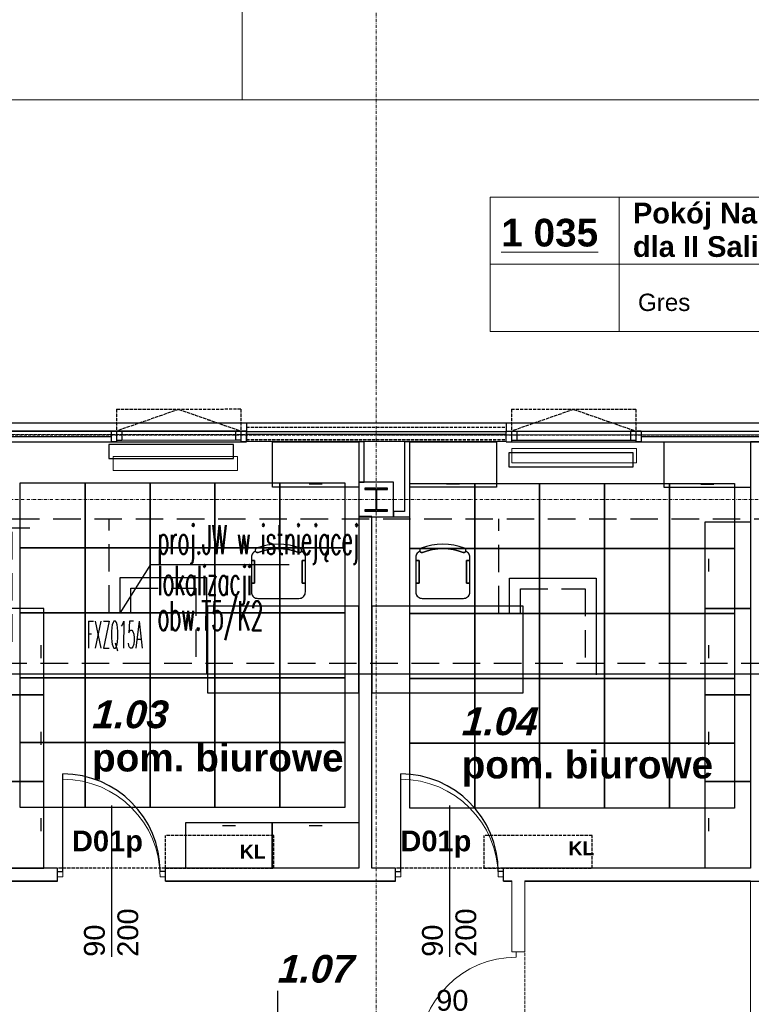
# Model space of a CAD drawing. Header units: millimetres. Extents: x -8642 to 28269, y -6609 to 3701.
# Tile 82 of 256: x 2158 to 2834, y -4530 to -3620. Entities that reach past the tile are written whole.
import ezdxf
from ezdxf.enums import TextEntityAlignment as Align

# ---------------------------------------------------------------- set-up
doc = ezdxf.new("R2010")
doc.units = ezdxf.units.MM
doc.header["$LTSCALE"] = 1000
doc.header["$MEASUREMENT"] = 0
for name, pattern in [('ArchiTECH.PC 1. Line Type', [0.004, 0.003, -0.001]), ('ArchiTECH.PC Solid Line Type', [0]), ('DASHED', [19.05, 12.7, -6.35]), ('rzut 1 pietra$0$ArchiTECH.PC 1. Line Type', [0.004, 0.003, -0.001]), ('rzut 1 pietra$0$ArchiTECH.PC 5. Line Type', [0.0053, 0.003, -0.001, 0.0003, -0.001]), ('rzut 1 pietra$0$ArchiTECH.PC Solid Line Type', [0]), ('SUFIT_1 PIETRO$0$ArchiTECH.PC 1. Line Type', [0.004, 0.003, -0.001]), ('SUFIT_1 PIETRO$0$ArchiTECH.PC Solid Line Type', [0])]:
    doc.linetypes.add(name, pattern=pattern)
doc.layers.get('0').update_dxf_attribs({"lineweight": 25})
for name, color, linetype, lineweight in [('_Etap_5_klimatyzator_w starej_lokalizacji', 3, 'Continuous', 30), ('_Etap_5_opis', 7, 'Continuous', 30), ('_Etapy_opis', 7, 'Continuous', 18), ('IS_ARCH', 254, 'Continuous', 18), ('IS_FREON_GAZ', 254, 'DASHED', 30), ('IS_HC_FREON_CIECZ', 254, 'Continuous', 30)]:
    doc.layers.add(name, color=color, linetype=linetype, lineweight=lineweight)
for name, color, linetype in [('IS_WK_KAN_SKROPLINY', 254, 'DASHED'), ('Kalka1', 254, 'Continuous'), ('Kalka14', 254, 'Continuous'), ('Kalka166', 254, 'Continuous'), ('Kalka4', 254, 'Continuous'), ('Kalka5', 254, 'Continuous'), ('Kalka6', 254, 'Continuous'), ('Kalka79', 254, 'Continuous'), ('Kalka97', 254, 'Continuous'), ('Stolarka', 254, 'Continuous'), ('SUFIT_1 PIETRO$0$INWENTARYZACJA', 254, 'Continuous'), ('SUFIT_1 PIETRO$0$Kalka 1', 254, 'Continuous')]:
    doc.layers.add(name, color=color, linetype=linetype)
doc.styles.add('ArchiTECHStyle1', font='arial.ttf', dxfattribs={"height": 0.0032})
doc.styles.add('ArchiTECHStyle3', font='arialbd.ttf', dxfattribs={"height": 0.192})
doc.styles.add('ArchiTECHStyle4', font='arialbi.ttf', dxfattribs={"oblique": 5, "height": 0.00256})
doc.styles.add('romans1', font='simplex.shx', dxfattribs={"width": 0.8})
doc.styles.add('rzut 1 pietra$0$ArchiTECHStyle1', font='arial.ttf', dxfattribs={"height": 0.16})
doc.styles.add('rzut 1 pietra$0$ArchiTECHStyle3', font='arialbd.ttf', dxfattribs={"height": 0.192})

# ---------------------------------------------------------------- blocks, each defined once
blk = doc.blocks.new('jw_FXZQ15A')
blk.add_lwpolyline([(0, 0), (60, 0), (60, 60), (0, 60)], close=True)
at = {"color": 7, "style": 'romans1', "width": 0.35}
blk.add_text('FXZQ15A', height=25, rotation=359.91893, dxfattribs=at).set_placement((1.49, 27.37))

msp = doc.modelspace()

# ---------------------------------------------------------------- linework, layer by layer
at = {"layer": '_Etap_5_opis'}
for p, q in [((2250.62, -4168.42), (2279.06, -4123.61)), ((2279.06, -4123.61), (2406.94, -4123.61))]:
    msp.add_line(p, q, dxfattribs=at)
at = {"layer": '_Etapy_opis', "color": 4}
msp.add_lwpolyline([(-776.25, 604.49), (-776.25, -3694.17), (2363.6, -3694.17), (2363.6, -1431.17), (1440, -1431.17), (1440, 604.49), (-776.25, 604.49)], dxfattribs=at)
at = {"layer": '_Etapy_opis', "color": 3}
msp.add_lwpolyline([(3387.76, -3694.17), (-3457.77, -3694.17), (-3457.77, -5859.46), (4191.22, -5859.46), (4191.22, -3961.27), (3489.57, -3961.21), (3387.76, -3694.17)], dxfattribs=at)
at = {"layer": 'IS_ARCH', "linetype": 'rzut 1 pietra$0$ArchiTECH.PC 5. Line Type'}
for p, q in [((2487.47, -3083.97), (2487.16, -6166.26)), ((-3575.49, -4062.89), (2865.34, -4063.51)), ((-3575.49, -4062.89), (8802.36, -4064.08))]:
    msp.add_line(p, q, dxfattribs=at)
at = {"layer": 'IS_ARCH', "linetype": 'rzut 1 pietra$0$ArchiTECH.PC Solid Line Type'}
for p, q in [((2592.72, -3784.09), (2951.52, -3784.09)), ((2592.72, -3784.09), (2592.72, -3908.02)), ((2711.95, -3784.09), (2711.95, -3908.02)), ((2592.72, -3846.06), (2951.52, -3846.06)), ((2592.72, -3908.02), (2951.52, -3908.02)), ((1887.38, -3992.55), (2367.38, -3992.6)), ((2367.38, -3992.6), (2367.37, -4010.1)), ((2367.38, -3992.6), (2607.38, -3992.62)), ((2607.37, -3992.62), (3087.37, -3992.67)), ((2607.38, -3992.67), (2607.37, -4010.16)), ((1887.38, -4000.05), (2367.38, -4000.1)), ((2247.38, -4000.09), (2242.38, -4000.09)), ((2242.38, -4000.09), (2242.38, -4010.09)), ((2247.38, -4000.09), (2247.38, -4010.09)), ((2252.38, -4000.28), (2247.38, -4000.29)), ((2247.38, -4000.29), (2247.41, -4008.82)), ((2252.38, -4000.28), (2252.41, -4008.81)), ((2362.38, -4000.1), (2357.38, -4000.11)), ((2357.38, -4000.11), (2357.4, -4008.64)), ((2362.38, -4000.1), (2362.4, -4008.63)), ((2367.38, -4000.1), (2362.38, -4000.1)), ((2362.38, -4000.1), (2362.38, -4010.1)), ((2367.38, -4000.1), (2367.38, -4010.1)), ((2367.38, -4000.1), (2367.38, -4010.1)), ((2367.38, -4000.6), (2607.38, -4000.62)), ((2367.38, -4003.1), (2607.38, -4003.12)), ((2607.35, -4000.13), (2607.34, -4010.13)), ((2607.38, -4000.12), (3087.38, -4000.17)), ((2612.35, -4000.13), (2612.34, -4010.13)), ((2617.35, -4000.14), (2617.32, -4008.67)), ((2727.38, -4000.13), (2722.38, -4000.14)), ((2722.38, -4000.14), (2722.4, -4008.67)), ((2722.38, -4000.14), (2722.4, -4008.67)), ((2727.38, -4000.13), (2727.4, -4008.66)), ((2732.38, -4000.13), (2727.38, -4000.13)), ((2727.38, -4000.13), (2727.38, -4010.13)), ((2727.38, -4000.13), (2727.38, -4010.13)), ((2732.38, -4000.13), (2732.38, -4010.13)), ((2732.38, -4000.13), (2732.38, -4010.13)), ((1887.38, -4010.05), (2367.38, -4010.1)), ((2129.89, -4005.13), (2242.38, -4005.19)), ((2247.38, -4010.09), (2242.38, -4010.09)), ((2362.41, -4008.63), (2247.41, -4008.82)), ((2252.41, -4008.81), (2247.41, -4008.82)), ((2362.4, -4008.63), (2357.4, -4008.64)), ((2607.34, -4009.78), (2362.38, -4010.1)), ((2476.43, -4009.96), (2471.43, -4009.96)), ((2471.43, -4009.96), (2471.43, -4047.48)), ((2476.43, -4047.48), (2476.43, -4009.96)), ((2518.5, -4009.9), (2513.5, -4009.9)), ((2513.5, -4009.9), (2513.5, -4074.48)), ((2518.5, -4079.48), (2518.5, -4009.9)), ((2607.38, -4010.12), (3087.38, -4010.17)), ((2727.41, -4008.66), (2612.41, -4008.85)), ((2727.4, -4008.66), (2722.4, -4008.67)), ((2732.38, -4010.13), (2727.38, -4010.13)), ((2732.38, -4005.13), (2849.88, -4005.15)), ((2849.76, -4010.14), (2833.46, -4010.14)), ((2833.46, -4010.14), (2833.46, -4404.04)), ((2612.91, -4016.41), (2612.91, -4029.41)), ((2727.91, -4016.41), (2612.91, -4016.41)), ((2612.91, -4016.41), (2612.91, -4029.41)), ((2727.91, -4016.41), (2612.91, -4016.41)), ((2727.91, -4029.41), (2727.91, -4016.41)), ((2727.91, -4029.41), (2727.91, -4016.41)), ((2244.36, -4023.67), (2244.36, -4036.67)), ((2359.36, -4023.67), (2244.36, -4023.67)), ((2244.36, -4023.67), (2244.36, -4036.67)), ((2359.36, -4023.67), (2244.36, -4023.67)), ((2359.36, -4036.67), (2359.36, -4023.67)), ((2359.36, -4036.67), (2359.36, -4023.67)), ((2612.91, -4029.41), (2727.91, -4029.41)), ((2612.91, -4029.41), (2727.91, -4029.41)), ((2244.36, -4036.67), (2359.36, -4036.67)), ((2244.36, -4036.67), (2359.36, -4036.67)), ((2471.43, -4047.48), (2476.43, -4047.48)), ((2503.43, -4047.48), (2471.43, -4047.48)), ((2471.43, -4047.48), (2471.43, -4079.48)), ((2503.43, -4079.48), (2503.43, -4047.48)), ((2503.43, -4047.48), (2503.43, -4047.48)), ((2476.93, -4052.98), (2497.93, -4052.98)), ((2476.93, -4053.98), (2476.93, -4052.98)), ((2476.93, -4052.98), (2476.93, -4052.98)), ((2476.93, -4052.98), (2497.93, -4052.98)), ((2476.93, -4053.98), (2476.93, -4052.98)), ((2486.93, -4053.98), (2476.93, -4053.98)), ((2486.93, -4053.98), (2476.93, -4053.98)), ((2486.93, -4072.98), (2486.93, -4053.98)), ((2486.93, -4072.98), (2486.93, -4053.98)), ((2497.93, -4053.98), (2487.93, -4053.98)), ((2487.93, -4053.98), (2487.93, -4072.98)), ((2497.93, -4053.98), (2487.93, -4053.98)), ((2487.93, -4053.98), (2487.93, -4072.98)), ((2497.93, -4052.98), (2497.93, -4053.98)), ((2497.93, -4052.98), (2497.93, -4053.98)), ((2476.93, -4073.98), (2476.93, -4072.98)), ((2476.93, -4072.98), (2486.93, -4072.98)), ((2476.93, -4073.98), (2476.93, -4072.98)), ((2476.93, -4072.98), (2486.93, -4072.98)), ((2497.93, -4073.98), (2476.93, -4073.98)), ((2497.93, -4073.98), (2476.93, -4073.98)), ((2487.93, -4072.98), (2497.93, -4072.98)), ((2487.93, -4072.98), (2497.93, -4072.98)), ((2497.93, -4072.98), (2497.93, -4073.98)), ((2497.93, -4072.98), (2497.93, -4073.98)), ((2503.43, -4074.48), (2503.43, -4079.48)), ((2513.5, -4074.48), (2503.43, -4074.48)), ((2483.35, -4079.11), (2471.35, -4079.11)), ((2471.35, -4079.11), (2471.35, -4404.04)), ((2471.43, -4079.48), (2503.43, -4079.48)), ((2483.35, -4404.04), (2483.35, -4079.11)), ((2503.43, -4079.48), (2518.5, -4079.48)), ((2197.73, -4412.04), (2197.73, -4322.04)), ((2510.15, -4412.04), (2510.15, -4322.04)), ((2192.73, -4404.04), (2133.04, -4404.04)), ((2192.73, -4412.04), (2192.73, -4404.04)), ((2471.35, -4404.04), (2292.73, -4404.04)), ((2292.73, -4412.04), (2292.73, -4404.04)), ((2505.15, -4404.04), (2483.35, -4404.04)), ((2505.15, -4412.04), (2505.15, -4404.04)), ((2833.46, -4404.04), (2605.15, -4404.04)), ((2605.15, -4412.04), (2605.15, -4404.04)), ((2192.73, -4416.04), (2192.73, -4412.04)), ((2192.73, -4412.04), (2197.73, -4412.04)), ((2292.73, -4412.04), (2287.73, -4412.04)), ((2292.73, -4416.04), (2292.73, -4412.04)), ((2505.15, -4416.04), (2505.15, -4412.04)), ((2505.15, -4412.04), (2510.15, -4412.04)), ((2605.15, -4412.04), (2600.15, -4412.04)), ((2605.15, -4416.04), (2605.15, -4412.04)), ((2054, -4416.04), (2192.73, -4416.04)), ((2292.73, -4416.04), (2505.15, -4416.04)), ((2605.15, -4416.04), (2612.83, -4416.04)), ((2612.83, -4416.04), (2612.83, -4481.51)), ((2624.83, -4481.51), (2624.83, -4416.04)), ((2624.83, -4416.04), (2833.46, -4416.04)), ((2833.46, -4416.04), (2833.46, -4596.06)), ((2612.83, -4481.51), (2616.83, -4481.51)), ((2616.83, -4481.51), (2624.83, -4481.51)), ((2616.83, -4481.51), (2616.83, -4486.51))]:
    msp.add_line(p, q, dxfattribs=at)
at = {"layer": 'IS_ARCH', "linetype": 'rzut 1 pietra$0$ArchiTECH.PC 1. Line Type'}
for p, q in [((2362.36, -3980), (2247.36, -3980.09)), ((2247.36, -3980.09), (2247.38, -4000.09)), ((2304.86, -3980.04), (2247.38, -4000.09)), ((2304.86, -3980.04), (2362.38, -4000.1)), ((2362.36, -3980), (2362.38, -4000.1)), ((2612.36, -3980.03), (2612.35, -4000.13)), ((2669.86, -3980.07), (2612.35, -4000.13)), ((2727.36, -3980.03), (2612.36, -3980.12)), ((2669.86, -3980.07), (2727.38, -4000.13)), ((2669.86, -3980.07), (2727.38, -4000.13)), ((2727.36, -3980.03), (2727.38, -4000.13)), ((2727.36, -3980.03), (2727.38, -4000.13)), ((-2053.16, -4003.06), (5561.51, -4003.81)), ((2367.38, -3996.6), (2607.38, -3996.62)), ((2367.38, -4008.1), (2607.38, -4008.12)), ((2292.73, -4404.04), (2192.73, -4404.04)), ((2605.15, -4404.04), (2505.15, -4404.04)), ((2624.83, -4581.51), (2624.83, -4481.51))]:
    msp.add_line(p, q, dxfattribs=at)
at = {"layer": 'IS_ARCH', "linetype": 'rzut 1 pietra$0$ArchiTECH.PC Solid Line Type'}
for centre, start, end in [((2197.73, -4412.04), 0, 90), ((2510.15, -4412.04), 0, 90), ((2616.83, -4576.51), 90, 180)]:
    msp.add_arc(centre, 90, start, end, dxfattribs=at)
at = {"layer": 'IS_FREON_GAZ', "ltscale": 0.002}
for points in [[(3499.77, -4091.35), (3421.77, -4117.53), (3421.77, -4214.94), (2121.04, -4214.94)], [(2260.62, -4168.23), (2260.62, -4145.5), (2320.62, -4145.5), (2320.62, -4214.94)], [(2620.69, -4168.73), (2620.69, -4146), (2680.69, -4146), (2680.69, -4214.94)]]:
    msp.add_lwpolyline(points, dxfattribs=at)
at = {"layer": 'IS_HC_FREON_CIECZ', "ltscale": 0.002}
for points in [[(3503.26, -4101.73), (3436.77, -4124.04), (3436.77, -4224.94), (2121.04, -4224.94)], [(2250.62, -4168.42), (2250.62, -4135.5), (2330.62, -4135.5), (2330.62, -4224.94)], [(2610.69, -4168.73), (2610.69, -4136), (2690.69, -4136), (2690.69, -4225.44)]]:
    msp.add_lwpolyline(points, dxfattribs=at)
at = {"layer": 'IS_WK_KAN_SKROPLINY', "lineweight": 30, "ltscale": 0.002}
for points in [[(2121.04, -4194.94), (2150.84, -4194.94), (2150.84, -4081.43), (3159.1, -4081.43)], [(2240.62, -4168.15), (2240.62, -4081.43)], [(2600.69, -4168.73), (2600.69, -4081.43)]]:
    msp.add_lwpolyline(points, dxfattribs=at)
at = {"layer": 'Kalka1', "color": 252, "linetype": 'ArchiTECH.PC 1. Line Type', "true_color": 0x858585}
for p, q in [((2362.36, -3980.08), (2247.36, -3980.17)), ((2247.36, -3980.17), (2247.38, -4000.17)), ((2304.86, -3980.12), (2247.38, -4000.17)), ((2304.86, -3980.12), (2362.38, -4000.18)), ((2362.36, -3980.08), (2362.38, -4000.18)), ((2612.36, -3980.11), (2612.35, -4000.22)), ((2669.86, -3980.16), (2612.35, -4000.22)), ((2727.36, -3980.11), (2612.36, -3980.2)), ((2669.86, -3980.16), (2727.38, -4000.22)), ((2669.86, -3980.16), (2727.38, -4000.22)), ((2727.36, -3980.11), (2727.38, -4000.22)), ((629.62, -4003.41), (3070.46, -4003.65)), ((2367.38, -3996.68), (2607.38, -3996.7)), ((2367.38, -4008.18), (2607.38, -4008.2))]:
    msp.add_line(p, q, dxfattribs=at)
at = {"layer": 'Kalka1', "color": 252, "linetype": 'ArchiTECH.PC Solid Line Type', "true_color": 0x858585}
for p, q in [((1887.38, -3992.63), (2367.38, -3992.68)), ((2367.38, -3992.68), (2367.37, -4010.18)), ((2367.38, -3992.68), (2607.38, -3992.7)), ((2607.37, -3992.7), (3070.46, -3992.75)), ((2607.38, -3992.75), (2607.37, -4010.25)), ((1887.38, -4000.14), (2367.38, -4000.19)), ((2242.38, -4000.17), (2242.38, -4010.18)), ((2247.38, -4000.17), (2242.38, -4000.17)), ((2247.38, -4000.17), (2247.38, -4010.17)), ((2252.38, -4000.36), (2247.38, -4000.37)), ((2247.38, -4000.37), (2247.41, -4008.91)), ((2252.38, -4000.36), (2252.41, -4008.9)), ((2362.38, -4000.18), (2357.38, -4000.19)), ((2357.38, -4000.19), (2357.4, -4008.73)), ((2362.38, -4000.18), (2362.38, -4010.18)), ((2367.38, -4000.18), (2362.38, -4000.18)), ((2362.38, -4000.18), (2362.4, -4008.72)), ((2367.38, -4000.18), (2367.38, -4010.18)), ((2367.38, -4000.19), (2367.38, -4010.19)), ((2367.38, -4000.68), (2607.38, -4000.7)), ((2367.38, -4003.18), (2607.38, -4003.2)), ((2607.35, -4000.21), (2607.34, -4010.21)), ((2607.38, -4000.2), (3070.46, -4000.25)), ((2612.35, -4000.22), (2612.34, -4010.22)), ((2617.35, -4000.22), (2617.32, -4008.76)), ((2722.38, -4000.22), (2722.4, -4008.76)), ((2722.38, -4000.22), (2722.4, -4008.76)), ((2727.38, -4000.22), (2722.38, -4000.22)), ((2732.38, -4000.21), (2727.38, -4000.22)), ((2727.38, -4000.22), (2727.38, -4010.22)), ((2727.38, -4000.22), (2727.38, -4010.22)), ((2727.38, -4000.22), (2727.4, -4008.75)), ((2732.38, -4000.21), (2732.38, -4010.21)), ((2732.38, -4000.21), (2732.38, -4010.21)), ((1887.38, -4010.14), (2367.38, -4010.19)), ((2129.89, -4005.22), (2242.38, -4005.28)), ((2247.38, -4010.17), (2242.38, -4010.18)), ((2362.41, -4008.72), (2247.41, -4008.91)), ((2252.41, -4008.9), (2247.41, -4008.91)), ((2362.4, -4008.72), (2357.4, -4008.73)), ((2607.34, -4009.86), (2362.38, -4010.18)), ((2391.43, -4010.04), (2471.43, -4010.04)), ((2391.43, -4052.04), (2391.43, -4010.04)), ((2471.43, -4010.04), (2471.43, -4052.04)), ((2518.5, -4009.98), (2598.5, -4009.98)), ((2518.5, -4051.98), (2518.5, -4009.98)), ((2598.5, -4009.98), (2598.5, -4051.98)), ((2607.38, -4010.2), (3070.46, -4010.25)), ((2727.41, -4008.75), (2612.41, -4008.94)), ((2727.4, -4008.75), (2722.4, -4008.76)), ((2732.38, -4010.21), (2727.38, -4010.22)), ((2732.38, -4005.22), (2849.88, -4005.23)), ((2753.46, -4010.23), (2833.46, -4010.23)), ((2753.46, -4052.23), (2753.46, -4010.23)), ((2833.46, -4010.23), (2833.46, -4052.23)), ((2425.43, -4049.04), (2437.43, -4049.04)), ((2552.5, -4048.98), (2564.5, -4048.98)), ((2787.46, -4049.23), (2799.46, -4049.23)), ((2471.43, -4052.04), (2391.43, -4052.04)), ((2598.5, -4051.98), (2518.5, -4051.98)), ((2833.46, -4052.23), (2753.46, -4052.23)), ((2791.46, -4164.12), (2791.46, -4084.12)), ((2791.46, -4084.12), (2833.46, -4084.12)), ((2833.46, -4084.12), (2833.46, -4164.12)), ((2373.34, -4113.06), (2372.77, -4113.91)), ((2374.05, -4112.32), (2373.34, -4113.06)), ((2374.88, -4111.72), (2374.05, -4112.32)), ((2375.8, -4111.26), (2374.88, -4111.72)), ((2375.61, -4110.1), (2375.59, -4110.45)), ((2375.59, -4110.45), (2375.62, -4110.8)), ((2375.7, -4109.76), (2375.61, -4110.1)), ((2375.62, -4110.8), (2375.72, -4111.13)), ((2375.84, -4109.45), (2375.7, -4109.76)), ((2375.72, -4111.13), (2375.87, -4111.45)), ((2375.87, -4111.45), (2375.8, -4111.26)), ((2376.04, -4109.16), (2375.84, -4109.45)), ((2375.87, -4111.45), (2376.08, -4111.73)), ((2376.08, -4111.73), (2375.87, -4111.45)), ((2376.28, -4108.91), (2376.04, -4109.16)), ((2376.08, -4111.73), (2376.33, -4111.97)), ((2376.33, -4111.97), (2376.08, -4111.73)), ((2376.56, -4108.7), (2376.28, -4108.91)), ((2376.33, -4111.97), (2376.61, -4112.17)), ((2376.61, -4112.17), (2376.33, -4111.97)), ((2376.88, -4108.55), (2376.56, -4108.7)), ((2376.61, -4112.17), (2376.93, -4112.31)), ((2376.93, -4112.31), (2376.61, -4112.17)), ((2381.76, -4106.94), (2376.88, -4108.55)), ((2376.93, -4112.31), (2377.27, -4112.39)), ((2377.27, -4112.39), (2376.93, -4112.31)), ((2377.27, -4112.39), (2377.62, -4112.42)), ((2377.62, -4112.42), (2377.27, -4112.39)), ((2377.62, -4112.42), (2377.97, -4112.38)), ((2377.97, -4112.38), (2377.62, -4112.42)), ((2377.97, -4112.38), (2378.3, -4112.29)), ((2378.3, -4112.29), (2377.97, -4112.38)), ((2378.3, -4112.29), (2382.84, -4110.79)), ((2382.84, -4110.79), (2378.3, -4112.29)), ((2378.3, -4112.29), (2378.3, -4112.29)), ((2386.77, -4105.78), (2381.76, -4106.94)), ((2382.84, -4110.79), (2387.49, -4109.71)), ((2387.49, -4109.71), (2382.84, -4110.79)), ((2391.86, -4105.08), (2386.77, -4105.78)), ((2387.49, -4109.71), (2392.22, -4109.06)), ((2392.22, -4109.06), (2387.49, -4109.71)), ((2397, -4104.85), (2391.86, -4105.08)), ((2392.22, -4109.06), (2397, -4108.85)), ((2397, -4108.85), (2392.22, -4109.06)), ((2402.13, -4105.08), (2397, -4104.85)), ((2397, -4108.85), (2401.77, -4109.06)), ((2401.77, -4109.06), (2397, -4108.85)), ((2401.77, -4109.06), (2406.5, -4109.71)), ((2406.5, -4109.71), (2401.77, -4109.06)), ((2407.22, -4105.78), (2402.13, -4105.08)), ((2406.5, -4109.71), (2411.15, -4110.79)), ((2411.15, -4110.79), (2406.5, -4109.71)), ((2412.23, -4106.94), (2407.22, -4105.78)), ((2411.15, -4110.79), (2415.69, -4112.29)), ((2415.69, -4112.29), (2411.15, -4110.79)), ((2417.11, -4108.55), (2412.23, -4106.94)), ((2415.69, -4112.29), (2416.02, -4112.38)), ((2416.02, -4112.38), (2415.69, -4112.29)), ((2416.02, -4112.38), (2416.37, -4112.42)), ((2416.37, -4112.42), (2416.02, -4112.38)), ((2416.37, -4112.42), (2416.72, -4112.39)), ((2416.72, -4112.39), (2416.37, -4112.42)), ((2416.72, -4112.39), (2417.06, -4112.31)), ((2417.06, -4112.31), (2416.72, -4112.39)), ((2417.06, -4112.31), (2417.38, -4112.17)), ((2417.38, -4112.17), (2417.06, -4112.31)), ((2417.43, -4108.7), (2417.11, -4108.55)), ((2417.38, -4112.17), (2417.66, -4111.97)), ((2417.66, -4111.97), (2417.38, -4112.17)), ((2417.71, -4108.91), (2417.43, -4108.7)), ((2417.66, -4111.97), (2417.91, -4111.73)), ((2417.91, -4111.73), (2417.66, -4111.97)), ((2417.95, -4109.16), (2417.71, -4108.91)), ((2417.91, -4111.73), (2418.12, -4111.45)), ((2418.12, -4111.45), (2417.91, -4111.73)), ((2418.15, -4109.45), (2417.95, -4109.16)), ((2418.12, -4111.45), (2418.27, -4111.13)), ((2418.19, -4111.26), (2418.12, -4111.45)), ((2418.29, -4109.76), (2418.15, -4109.45)), ((2419.11, -4111.72), (2418.19, -4111.26)), ((2418.27, -4111.13), (2418.37, -4110.8)), ((2418.38, -4110.1), (2418.29, -4109.76)), ((2418.37, -4110.8), (2418.4, -4110.45)), ((2418.4, -4110.45), (2418.38, -4110.1)), ((2419.94, -4112.32), (2419.11, -4111.72)), ((2420.65, -4113.06), (2419.94, -4112.32)), ((2421.22, -4113.91), (2420.65, -4113.06)), ((2525.34, -4113.06), (2524.77, -4113.91)), ((2526.05, -4112.32), (2525.34, -4113.06)), ((2526.88, -4111.72), (2526.05, -4112.32)), ((2527.8, -4111.26), (2526.88, -4111.72)), ((2527.61, -4110.1), (2527.59, -4110.45)), ((2527.59, -4110.45), (2527.62, -4110.8)), ((2527.7, -4109.76), (2527.61, -4110.1)), ((2527.62, -4110.8), (2527.72, -4111.13)), ((2527.84, -4109.45), (2527.7, -4109.76)), ((2527.72, -4111.13), (2527.87, -4111.45)), ((2527.87, -4111.45), (2527.8, -4111.26)), ((2528.04, -4109.16), (2527.84, -4109.45)), ((2527.87, -4111.45), (2528.08, -4111.73)), ((2528.08, -4111.73), (2527.87, -4111.45)), ((2528.28, -4108.91), (2528.04, -4109.16)), ((2528.08, -4111.73), (2528.33, -4111.97)), ((2528.33, -4111.97), (2528.08, -4111.73)), ((2528.56, -4108.7), (2528.28, -4108.91)), ((2528.33, -4111.97), (2528.61, -4112.17)), ((2528.61, -4112.17), (2528.33, -4111.97)), ((2528.88, -4108.55), (2528.56, -4108.7)), ((2528.61, -4112.17), (2528.93, -4112.31)), ((2528.93, -4112.31), (2528.61, -4112.17)), ((2533.76, -4106.94), (2528.88, -4108.55)), ((2528.93, -4112.31), (2529.27, -4112.39)), ((2529.27, -4112.39), (2528.93, -4112.31)), ((2529.27, -4112.39), (2529.62, -4112.42)), ((2529.62, -4112.42), (2529.27, -4112.39)), ((2529.62, -4112.42), (2529.97, -4112.38)), ((2529.97, -4112.38), (2529.62, -4112.42)), ((2529.97, -4112.38), (2530.3, -4112.29)), ((2530.3, -4112.29), (2529.97, -4112.38)), ((2530.3, -4112.29), (2534.84, -4110.79)), ((2534.84, -4110.79), (2530.3, -4112.29)), ((2530.3, -4112.29), (2530.3, -4112.29)), ((2538.77, -4105.78), (2533.76, -4106.94)), ((2534.84, -4110.79), (2539.49, -4109.71)), ((2539.49, -4109.71), (2534.84, -4110.79)), ((2543.86, -4105.08), (2538.77, -4105.78)), ((2539.49, -4109.71), (2544.22, -4109.06)), ((2544.22, -4109.06), (2539.49, -4109.71)), ((2549, -4104.85), (2543.86, -4105.08)), ((2544.22, -4109.06), (2549, -4108.85)), ((2549, -4108.85), (2544.22, -4109.06)), ((2554.13, -4105.08), (2549, -4104.85)), ((2549, -4108.85), (2553.77, -4109.06)), ((2553.77, -4109.06), (2549, -4108.85)), ((2553.77, -4109.06), (2558.5, -4109.71)), ((2558.5, -4109.71), (2553.77, -4109.06)), ((2559.22, -4105.78), (2554.13, -4105.08)), ((2558.5, -4109.71), (2563.15, -4110.79)), ((2563.15, -4110.79), (2558.5, -4109.71)), ((2564.23, -4106.94), (2559.22, -4105.78)), ((2563.15, -4110.79), (2567.69, -4112.29)), ((2567.69, -4112.29), (2563.15, -4110.79)), ((2569.11, -4108.55), (2564.23, -4106.94)), ((2567.69, -4112.29), (2568.02, -4112.38)), ((2568.02, -4112.38), (2567.69, -4112.29)), ((2568.02, -4112.38), (2568.37, -4112.42)), ((2568.37, -4112.42), (2568.02, -4112.38)), ((2568.37, -4112.42), (2568.72, -4112.39)), ((2568.72, -4112.39), (2568.37, -4112.42)), ((2568.72, -4112.39), (2569.06, -4112.31)), ((2569.06, -4112.31), (2568.72, -4112.39)), ((2569.06, -4112.31), (2569.38, -4112.17)), ((2569.38, -4112.17), (2569.06, -4112.31)), ((2569.43, -4108.7), (2569.11, -4108.55)), ((2569.38, -4112.17), (2569.66, -4111.97)), ((2569.66, -4111.97), (2569.38, -4112.17)), ((2569.71, -4108.91), (2569.43, -4108.7)), ((2569.66, -4111.97), (2569.91, -4111.73)), ((2569.91, -4111.73), (2569.66, -4111.97)), ((2569.95, -4109.16), (2569.71, -4108.91)), ((2569.91, -4111.73), (2570.12, -4111.45)), ((2570.12, -4111.45), (2569.91, -4111.73)), ((2570.15, -4109.45), (2569.95, -4109.16)), ((2570.12, -4111.45), (2570.27, -4111.13)), ((2570.19, -4111.26), (2570.12, -4111.45)), ((2570.29, -4109.76), (2570.15, -4109.45)), ((2571.11, -4111.72), (2570.19, -4111.26)), ((2570.27, -4111.13), (2570.37, -4110.8)), ((2570.38, -4110.1), (2570.29, -4109.76)), ((2570.37, -4110.8), (2570.4, -4110.45)), ((2570.4, -4110.45), (2570.38, -4110.1)), ((2571.94, -4112.32), (2571.11, -4111.72)), ((2572.65, -4113.06), (2571.94, -4112.32)), ((2573.22, -4113.91), (2572.65, -4113.06)), ((2372.08, -4115.83), (2372, -4116.85)), ((2372, -4116.85), (2372, -4119.85)), ((2372, -4119.85), (2375, -4119.85)), ((2375, -4119.85), (2372, -4119.85)), ((2372, -4119.85), (2372, -4140.85)), ((2372.34, -4114.84), (2372.08, -4115.83)), ((2372.77, -4113.91), (2372.34, -4114.84)), ((2375, -4119.85), (2375, -4140.85)), ((2375, -4140.85), (2375, -4119.85)), ((2419, -4140.85), (2419, -4119.85)), ((2419, -4119.85), (2422, -4119.85)), ((2422, -4119.85), (2419, -4119.85)), ((2419, -4119.85), (2419, -4140.85)), ((2421.65, -4114.84), (2421.22, -4113.91)), ((2421.91, -4115.83), (2421.65, -4114.84)), ((2422, -4116.85), (2421.91, -4115.83)), ((2422, -4119.85), (2422, -4116.85)), ((2422, -4140.85), (2422, -4119.85)), ((2524.08, -4115.83), (2524, -4116.85)), ((2524, -4116.85), (2524, -4119.85)), ((2524, -4119.85), (2527, -4119.85)), ((2527, -4119.85), (2524, -4119.85)), ((2524, -4119.85), (2524, -4140.85)), ((2524.34, -4114.84), (2524.08, -4115.83)), ((2524.77, -4113.91), (2524.34, -4114.84)), ((2527, -4119.85), (2527, -4140.85)), ((2527, -4140.85), (2527, -4119.85)), ((2571, -4140.85), (2571, -4119.85)), ((2571, -4119.85), (2574, -4119.85)), ((2574, -4119.85), (2571, -4119.85)), ((2571, -4119.85), (2571, -4140.85)), ((2573.65, -4114.84), (2573.22, -4113.91)), ((2573.91, -4115.83), (2573.65, -4114.84)), ((2574, -4116.85), (2573.91, -4115.83)), ((2574, -4119.85), (2574, -4116.85)), ((2574, -4140.85), (2574, -4119.85)), ((2794.46, -4118.12), (2794.46, -4130.12)), ((2375, -4140.85), (2372, -4140.85)), ((2372, -4140.85), (2372, -4148.85)), ((2372, -4140.85), (2375, -4140.85)), ((2372, -4148.85), (2372.09, -4149.89)), ((2422, -4140.85), (2419, -4140.85)), ((2419, -4140.85), (2422, -4140.85)), ((2421.9, -4149.89), (2422, -4148.85)), ((2422, -4148.85), (2422, -4140.85)), ((2527, -4140.85), (2524, -4140.85)), ((2524, -4140.85), (2524, -4148.85)), ((2524, -4140.85), (2527, -4140.85)), ((2524, -4148.85), (2524.09, -4149.89)), ((2574, -4140.85), (2571, -4140.85)), ((2571, -4140.85), (2574, -4140.85)), ((2573.9, -4149.89), (2574, -4148.85)), ((2574, -4148.85), (2574, -4140.85)), ((2372.09, -4149.89), (2372.36, -4150.9)), ((2372.36, -4150.9), (2372.8, -4151.85)), ((2372.8, -4151.85), (2373.4, -4152.7)), ((2373.4, -4152.7), (2374.14, -4153.44)), ((2374.14, -4153.44), (2375, -4154.04)), ((2375, -4154.04), (2375.94, -4154.49)), ((2375.94, -4154.49), (2376.95, -4154.76)), ((2376.95, -4154.76), (2378, -4154.85)), ((2378, -4154.85), (2416, -4154.85)), ((2416, -4154.85), (2417.04, -4154.76)), ((2417.04, -4154.76), (2418.05, -4154.49)), ((2418.05, -4154.49), (2419, -4154.04)), ((2419, -4154.04), (2419.85, -4153.44)), ((2419.85, -4153.44), (2420.59, -4152.7)), ((2420.59, -4152.7), (2421.19, -4151.85)), ((2421.19, -4151.85), (2421.63, -4150.9)), ((2421.63, -4150.9), (2421.9, -4149.89)), ((2524.09, -4149.89), (2524.36, -4150.9)), ((2524.36, -4150.9), (2524.8, -4151.85)), ((2524.8, -4151.85), (2525.4, -4152.7)), ((2525.4, -4152.7), (2526.14, -4153.44)), ((2526.14, -4153.44), (2527, -4154.04)), ((2527, -4154.04), (2527.94, -4154.49)), ((2527.94, -4154.49), (2528.95, -4154.76)), ((2528.95, -4154.76), (2530, -4154.85)), ((2530, -4154.85), (2568, -4154.85)), ((2568, -4154.85), (2569.04, -4154.76)), ((2569.04, -4154.76), (2570.05, -4154.49)), ((2570.05, -4154.49), (2571, -4154.04)), ((2571, -4154.04), (2571.85, -4153.44)), ((2571.85, -4153.44), (2572.59, -4152.7)), ((2572.59, -4152.7), (2573.19, -4151.85)), ((2573.19, -4151.85), (2573.63, -4150.9)), ((2573.63, -4150.9), (2573.9, -4149.89)), ((2180.35, -4164.12), (2138.35, -4164.12)), ((2180.35, -4244.12), (2180.35, -4164.12)), ((2471.35, -4161.98), (2331.35, -4161.98)), ((2331.35, -4161.98), (2331.35, -4241.98)), ((2471.35, -4241.98), (2471.35, -4161.98)), ((2623.35, -4161.98), (2483.35, -4161.98)), ((2483.35, -4161.98), (2483.35, -4241.98)), ((2623.35, -4241.98), (2623.35, -4161.98)), ((2833.46, -4164.12), (2791.46, -4164.12)), ((2791.46, -4244.12), (2791.46, -4164.12)), ((2791.46, -4164.12), (2833.46, -4164.12)), ((2833.46, -4164.12), (2833.46, -4244.12)), ((2177.35, -4198.12), (2177.35, -4210.12)), ((2794.46, -4198.12), (2794.46, -4210.12)), ((2180.35, -4244.12), (2138.35, -4244.12)), ((2138.35, -4244.12), (2180.35, -4244.12)), ((2180.35, -4324.12), (2180.35, -4244.12)), ((2331.35, -4241.98), (2471.35, -4241.98)), ((2483.35, -4241.98), (2623.35, -4241.98)), ((2791.46, -4324.12), (2791.46, -4244.12)), ((2791.46, -4244.12), (2833.46, -4244.12)), ((2833.46, -4244.12), (2791.46, -4244.12)), ((2833.46, -4244.12), (2833.46, -4324.12)), ((2177.35, -4278.12), (2177.35, -4290.12)), ((2794.46, -4278.12), (2794.46, -4290.12)), ((2180.35, -4324.12), (2138.35, -4324.12)), ((2138.35, -4324.12), (2180.35, -4324.12)), ((2180.35, -4404.12), (2180.35, -4324.12)), ((2833.46, -4324.12), (2791.46, -4324.12)), ((2791.46, -4404.12), (2791.46, -4324.12)), ((2791.46, -4324.12), (2833.46, -4324.12)), ((2833.46, -4324.12), (2833.46, -4404.12)), ((2177.35, -4358.12), (2177.35, -4370.12)), ((2794.46, -4358.12), (2794.46, -4370.12)), ((2311.35, -4404.12), (2311.35, -4362.12)), ((2311.35, -4362.12), (2391.35, -4362.12)), ((2357.35, -4365.12), (2345.35, -4365.12)), ((2391.35, -4404.12), (2391.35, -4362.12)), ((2391.35, -4362.12), (2471.35, -4362.12)), ((2391.35, -4362.12), (2391.35, -4404.12)), ((2437.35, -4365.12), (2425.35, -4365.12)), ((2471.35, -4362.12), (2471.35, -4404.12)), ((2138.35, -4404.12), (2180.35, -4404.12)), ((2391.35, -4404.12), (2311.35, -4404.12)), ((2471.35, -4404.12), (2391.35, -4404.12)), ((2833.46, -4404.12), (2791.46, -4404.12)), ((2396.3, -4517.65), (2396.3, -4730.06))]:
    msp.add_line(p, q, dxfattribs=at)
for points in [[(2158.35, -4048.15), (2218.35, -4048.15), (2218.35, -4108.15), (2158.35, -4108.15)], [(2218.35, -4048.15), (2278.35, -4048.15), (2278.35, -4108.15), (2218.35, -4108.15)], [(2278.35, -4048.15), (2338.35, -4048.15), (2338.35, -4108.15), (2278.35, -4108.15)], [(2338.35, -4048.15), (2398.35, -4048.15), (2398.35, -4108.15), (2338.35, -4108.15)], [(2398.35, -4048.15), (2458.35, -4048.15), (2458.35, -4108.15), (2398.35, -4108.15)], [(2518.42, -4048.73), (2578.42, -4048.73), (2578.42, -4108.73), (2518.42, -4108.73)], [(2578.42, -4048.73), (2638.42, -4048.73), (2638.42, -4108.73), (2578.42, -4108.73)], [(2638.42, -4048.73), (2698.42, -4048.73), (2698.42, -4108.73), (2638.42, -4108.73)], [(2698.42, -4048.73), (2758.42, -4048.73), (2758.42, -4108.73), (2698.42, -4108.73)], [(2758.42, -4048.73), (2818.42, -4048.73), (2818.42, -4108.73), (2758.42, -4108.73)], [(2158.35, -4108.15), (2218.35, -4108.15), (2218.35, -4168.15), (2158.35, -4168.15)], [(2218.35, -4108.15), (2278.35, -4108.15), (2278.35, -4168.15), (2218.35, -4168.15)], [(2278.35, -4108.15), (2338.35, -4108.15), (2338.35, -4168.15), (2278.35, -4168.15)], [(2338.35, -4108.15), (2398.35, -4108.15), (2398.35, -4168.15), (2338.35, -4168.15)], [(2398.35, -4108.15), (2458.35, -4108.15), (2458.35, -4168.15), (2398.35, -4168.15)], [(2518.42, -4108.73), (2578.42, -4108.73), (2578.42, -4168.73), (2518.42, -4168.73)], [(2578.42, -4108.73), (2638.42, -4108.73), (2638.42, -4168.73), (2578.42, -4168.73)], [(2638.42, -4108.73), (2698.42, -4108.73), (2698.42, -4168.73), (2638.42, -4168.73)], [(2698.42, -4108.73), (2758.42, -4108.73), (2758.42, -4168.73), (2698.42, -4168.73)], [(2758.42, -4108.73), (2818.42, -4108.73), (2818.42, -4168.73), (2758.42, -4168.73)], [(2158.35, -4168.15), (2218.35, -4168.15), (2218.35, -4228.15), (2158.35, -4228.15)], [(2218.35, -4168.15), (2278.35, -4168.15), (2278.35, -4228.15), (2218.35, -4228.15)], [(2278.35, -4168.15), (2338.35, -4168.15), (2338.35, -4228.15), (2278.35, -4228.15)], [(2338.35, -4168.15), (2398.35, -4168.15), (2398.35, -4228.15), (2338.35, -4228.15)], [(2398.35, -4168.15), (2458.35, -4168.15), (2458.35, -4228.15), (2398.35, -4228.15)], [(2518.42, -4168.73), (2578.42, -4168.73), (2578.42, -4228.73), (2518.42, -4228.73)], [(2578.42, -4168.73), (2638.42, -4168.73), (2638.42, -4228.73), (2578.42, -4228.73)], [(2638.42, -4168.73), (2698.42, -4168.73), (2698.42, -4228.73), (2638.42, -4228.73)], [(2698.42, -4168.73), (2758.42, -4168.73), (2758.42, -4228.73), (2698.42, -4228.73)], [(2758.42, -4168.73), (2818.42, -4168.73), (2818.42, -4228.73), (2758.42, -4228.73)], [(2158.35, -4228.15), (2218.35, -4228.15), (2218.35, -4288.15), (2158.35, -4288.15)], [(2218.35, -4228.15), (2278.35, -4228.15), (2278.35, -4288.15), (2218.35, -4288.15)], [(2278.35, -4228.15), (2338.35, -4228.15), (2338.35, -4288.15), (2278.35, -4288.15)], [(2338.35, -4228.15), (2398.35, -4228.15), (2398.35, -4288.15), (2338.35, -4288.15)], [(2398.35, -4228.15), (2458.35, -4228.15), (2458.35, -4288.15), (2398.35, -4288.15)], [(2518.42, -4228.73), (2578.42, -4228.73), (2578.42, -4288.73), (2518.42, -4288.73)], [(2578.42, -4228.73), (2638.42, -4228.73), (2638.42, -4288.73), (2578.42, -4288.73)], [(2638.42, -4228.73), (2698.42, -4228.73), (2698.42, -4288.73), (2638.42, -4288.73)], [(2698.42, -4228.73), (2758.42, -4228.73), (2758.42, -4288.73), (2698.42, -4288.73)], [(2758.42, -4228.73), (2818.42, -4228.73), (2818.42, -4288.73), (2758.42, -4288.73)], [(2158.35, -4288.15), (2218.35, -4288.15), (2218.35, -4348.15), (2158.35, -4348.15)], [(2218.35, -4288.15), (2278.35, -4288.15), (2278.35, -4348.15), (2218.35, -4348.15)], [(2278.35, -4288.15), (2338.35, -4288.15), (2338.35, -4348.15), (2278.35, -4348.15)], [(2338.35, -4288.15), (2398.35, -4288.15), (2398.35, -4348.15), (2338.35, -4348.15)], [(2398.35, -4288.15), (2458.35, -4288.15), (2458.35, -4348.15), (2398.35, -4348.15)], [(2518.42, -4288.73), (2578.42, -4288.73), (2578.42, -4348.73), (2518.42, -4348.73)], [(2578.42, -4288.73), (2638.42, -4288.73), (2638.42, -4348.73), (2578.42, -4348.73)], [(2638.42, -4288.73), (2698.42, -4288.73), (2698.42, -4348.73), (2638.42, -4348.73)], [(2698.42, -4288.73), (2758.42, -4288.73), (2758.42, -4348.73), (2698.42, -4348.73)], [(2758.42, -4288.73), (2818.42, -4288.73), (2818.42, -4348.73), (2758.42, -4348.73)]]:
    msp.add_lwpolyline(points, close=True, dxfattribs=at)
at = {"layer": 'Kalka14', "color": 252, "linetype": 'ArchiTECH.PC Solid Line Type', "true_color": 0x858585}
for p, q in [((2503.43, -4047.56), (2471.43, -4047.56)), ((2471.43, -4047.56), (2471.43, -4079.56)), ((2503.43, -4079.56), (2503.43, -4047.56)), ((2497.93, -4053.06), (2476.93, -4053.06)), ((2476.93, -4053.06), (2476.93, -4054.06)), ((2476.93, -4054.06), (2486.93, -4054.06)), ((2486.93, -4054.06), (2486.93, -4073.06)), ((2487.93, -4073.06), (2487.93, -4054.06)), ((2487.93, -4054.06), (2497.93, -4054.06)), ((2497.93, -4054.06), (2497.93, -4053.06)), ((2486.93, -4073.06), (2476.93, -4073.06)), ((2476.93, -4073.06), (2476.93, -4074.06)), ((2476.93, -4074.06), (2497.93, -4074.06)), ((2497.93, -4073.06), (2487.93, -4073.06)), ((2497.93, -4074.06), (2497.93, -4073.06)), ((2471.43, -4079.56), (2503.43, -4079.56))]:
    msp.add_line(p, q, dxfattribs=at)
at = {"layer": 'Kalka166', "color": 252, "linetype": 'ArchiTECH.PC Solid Line Type', "true_color": 0x858585}
for p, q in [((2240.36, -4012.54), (2240.36, -4025.54)), ((2355.36, -4012.54), (2240.36, -4012.54)), ((2355.36, -4025.54), (2355.36, -4012.54)), ((2609.95, -4020.31), (2609.95, -4033.31)), ((2724.95, -4020.31), (2609.95, -4020.31)), ((2724.95, -4033.31), (2724.95, -4020.31)), ((2240.36, -4025.54), (2355.36, -4025.54)), ((2609.95, -4033.31), (2724.95, -4033.31))]:
    msp.add_line(p, q, dxfattribs=at)
at = {"layer": 'Kalka6', "color": 252, "linetype": 'ArchiTECH.PC Solid Line Type', "true_color": 0x858585}
for p, q in [((2849.76, -4010.23), (2833.46, -4010.23)), ((2833.46, -4010.23), (2833.46, -4404.12))]:
    msp.add_line(p, q, dxfattribs=at)
at = {"layer": 'Kalka79', "color": 252, "linetype": 'ArchiTECH.PC Solid Line Type', "true_color": 0x858585}
for p, q in [((2476.43, -4010.04), (2471.43, -4010.04)), ((2471.43, -4010.04), (2471.43, -4047.56)), ((2476.43, -4047.56), (2476.43, -4010.04)), ((2518.5, -4009.98), (2513.5, -4009.98)), ((2513.5, -4009.98), (2513.5, -4074.56)), ((2518.5, -4079.56), (2518.5, -4009.98)), ((2471.43, -4047.56), (2476.43, -4047.56)), ((2503.43, -4074.56), (2503.43, -4079.56)), ((2513.5, -4074.56), (2503.43, -4074.56)), ((2483.35, -4079.19), (2471.35, -4079.19)), ((2471.35, -4079.19), (2471.35, -4404.12)), ((2483.35, -4404.12), (2483.35, -4079.19)), ((2503.43, -4079.56), (2518.5, -4079.56)), ((2167.4, -4089.84), (2071.66, -4089.84)), ((2197.73, -4407.12), (2197.73, -4317.12)), ((2510.15, -4407.12), (2510.15, -4317.12)), ((2242.73, -4346.12), (2242.73, -4486.12)), ((2555.15, -4346.12), (2555.15, -4486.12)), ((2192.73, -4404.12), (2138.35, -4404.12)), ((2192.73, -4412.12), (2192.73, -4404.12)), ((2471.35, -4404.12), (2292.73, -4404.12)), ((2292.73, -4412.12), (2292.73, -4404.12)), ((2505.15, -4404.12), (2483.35, -4404.12)), ((2505.15, -4412.12), (2505.15, -4404.12)), ((2833.46, -4404.12), (2605.15, -4404.12)), ((2605.15, -4412.12), (2605.15, -4404.12)), ((2192.73, -4407.12), (2197.73, -4407.12)), ((2192.73, -4416.12), (2192.73, -4412.12)), ((2292.73, -4407.12), (2287.73, -4407.12)), ((2292.73, -4416.12), (2292.73, -4412.12)), ((2505.15, -4407.12), (2510.15, -4407.12)), ((2505.15, -4416.12), (2505.15, -4412.12)), ((2605.15, -4407.12), (2600.15, -4407.12)), ((2605.15, -4416.12), (2605.15, -4412.12)), ((2054, -4416.12), (2192.73, -4416.12)), ((2292.73, -4416.12), (2505.15, -4416.12)), ((2605.15, -4416.12), (2612.83, -4416.12)), ((2624.83, -4416.12), (2849.76, -4416.12))]:
    msp.add_line(p, q, dxfattribs=at)
at = {"layer": 'Kalka79', "color": 252, "linetype": 'ArchiTECH.PC 1. Line Type', "true_color": 0x858585}
for p, q in [((2292.73, -4404.12), (2192.73, -4404.12)), ((2605.15, -4404.12), (2505.15, -4404.12))]:
    msp.add_line(p, q, dxfattribs=at)
at = {"layer": 'Kalka79', "color": 252, "linetype": 'ArchiTECH.PC Solid Line Type', "true_color": 0x858585}
for centre in [(2197.73, -4407.12), (2510.15, -4407.12)]:
    msp.add_arc(centre, 90, 0, 90, dxfattribs=at)
at = {"layer": 'Kalka97', "color": 252, "linetype": 'ArchiTECH.PC 1. Line Type', "true_color": 0x858585}
for p, q in [((2392.73, -4374.12), (2292.73, -4374.12)), ((2292.73, -4404.12), (2292.73, -4374.12)), ((2392.73, -4404.12), (2392.73, -4374.12)), ((2687.08, -4374.12), (2587.08, -4374.12)), ((2587.08, -4404.12), (2587.08, -4374.12)), ((2687.08, -4404.12), (2687.08, -4374.12)), ((2292.73, -4404.12), (2392.73, -4404.12)), ((2587.08, -4404.12), (2687.08, -4404.12))]:
    msp.add_line(p, q, dxfattribs=at)
at = {"layer": 'SUFIT_1 PIETRO$0$INWENTARYZACJA', "linetype": 'SUFIT_1 PIETRO$0$ArchiTECH.PC Solid Line Type'}
for p, q in [((2476.43, -4010.04), (2471.43, -4010.04)), ((2518.5, -4009.98), (2513.5, -4009.98))]:
    msp.add_line(p, q, dxfattribs=at)
at = {"layer": 'SUFIT_1 PIETRO$0$Kalka 1', "linetype": 'SUFIT_1 PIETRO$0$ArchiTECH.PC 1. Line Type'}
for p, q in [((2362.36, -3980.08), (2247.36, -3980.17)), ((2247.36, -3980.17), (2247.38, -4000.17)), ((2304.86, -3980.12), (2247.38, -4000.17)), ((2304.86, -3980.12), (2362.38, -4000.18)), ((2362.36, -3980.08), (2362.38, -4000.18)), ((2612.36, -3980.11), (2612.35, -4000.22)), ((2669.86, -3980.16), (2612.35, -4000.22)), ((2727.36, -3980.11), (2612.36, -3980.2)), ((2669.86, -3980.16), (2727.38, -4000.22)), ((2669.86, -3980.16), (2727.38, -4000.22)), ((2727.36, -3980.11), (2727.38, -4000.22)), ((2727.36, -3980.11), (2727.38, -4000.22)), ((2367.38, -3996.68), (2607.38, -3996.7)), ((2367.38, -4008.18), (2607.38, -4008.2))]:
    msp.add_line(p, q, dxfattribs=at)
at = {"layer": 'SUFIT_1 PIETRO$0$Kalka 1', "linetype": 'SUFIT_1 PIETRO$0$ArchiTECH.PC Solid Line Type'}
for p, q in [((1887.38, -3992.63), (2367.38, -3992.68)), ((2367.38, -3992.68), (2367.37, -4010.18)), ((2367.38, -3992.68), (2607.38, -3992.7)), ((2607.37, -3992.7), (3087.37, -3992.75)), ((1887.38, -4000.14), (2367.38, -4000.19)), ((2242.38, -4000.17), (2242.38, -4010.18)), ((2247.38, -4000.17), (2242.38, -4000.17)), ((2247.38, -4000.17), (2247.38, -4010.17)), ((2252.38, -4000.36), (2247.38, -4000.37)), ((2247.38, -4000.37), (2247.41, -4008.91)), ((2252.38, -4000.36), (2252.41, -4008.9)), ((2362.38, -4000.18), (2357.38, -4000.19)), ((2357.38, -4000.19), (2357.4, -4008.73)), ((2362.38, -4000.18), (2362.38, -4010.18)), ((2367.38, -4000.18), (2362.38, -4000.18)), ((2362.38, -4000.18), (2362.4, -4008.72)), ((2367.38, -4000.18), (2367.38, -4010.18)), ((2367.38, -4000.19), (2367.38, -4010.19)), ((2367.38, -4000.68), (2607.38, -4000.7)), ((2367.38, -4003.18), (2607.38, -4003.2)), ((2607.35, -4000.21), (2607.34, -4010.21)), ((2607.38, -4000.2), (3087.38, -4000.25)), ((2612.35, -4000.22), (2612.34, -4010.22)), ((2617.35, -4000.22), (2617.32, -4008.76)), ((2722.38, -4000.22), (2722.4, -4008.76)), ((2722.38, -4000.22), (2722.4, -4008.76)), ((2727.38, -4000.22), (2722.38, -4000.22)), ((2732.38, -4000.21), (2727.38, -4000.22)), ((2727.38, -4000.22), (2727.38, -4010.22)), ((2727.38, -4000.22), (2727.38, -4010.22)), ((2727.38, -4000.22), (2727.4, -4008.75)), ((2732.38, -4000.21), (2732.38, -4010.21)), ((2732.38, -4000.21), (2732.38, -4010.21)), ((1887.38, -4010.14), (2367.38, -4010.19)), ((2129.89, -4005.22), (2242.38, -4005.28)), ((2247.38, -4010.17), (2242.38, -4010.18)), ((2362.41, -4008.72), (2247.41, -4008.91)), ((2252.41, -4008.9), (2247.41, -4008.91)), ((2362.4, -4008.72), (2357.4, -4008.73)), ((2607.34, -4009.86), (2362.38, -4010.18)), ((2607.38, -4010.2), (3087.38, -4010.25)), ((2727.41, -4008.75), (2612.41, -4008.94)), ((2727.4, -4008.75), (2722.4, -4008.76)), ((2732.38, -4010.21), (2727.38, -4010.22)), ((2732.38, -4005.22), (2849.88, -4005.23))]:
    msp.add_line(p, q, dxfattribs=at)

# ---------------------------------------------------------------- block references
at = {"layer": '_Etap_5_klimatyzator_w starej_lokalizacji'}
msp.add_blockref('jw_FXZQ15A', (2218.35, -4228.15), dxfattribs=at)

# ---------------------------------------------------------------- texts
at = {"layer": '_Etap_5_opis', "style": 'romans1', "width": 0.5}
for s, p in [('proj.JW w istniejącej', (2285.27, -4113.94)), ('lokalizacji', (2285.27, -4151.77)), ('obw.T5/K2', (2285.27, -4184.38))]:
    msp.add_text(s, height=27, rotation=359.91893, dxfattribs=at).set_placement(p)
at = {"layer": 'IS_ARCH'}
for s, height, style, p in [('Pokój Narad', 19.2, 'rzut 1 pietra$0$ArchiTECHStyle3', (2724.69, -3814.09)), ('%%u1 035%%u', 25.6, 'rzut 1 pietra$0$ArchiTECHStyle3', (2603.05, -3837.26)), ('dla II Sali', 19.2, 'rzut 1 pietra$0$ArchiTECHStyle3', (2724.69, -3844.97)), ('Gres', 16, 'rzut 1 pietra$0$ArchiTECHStyle1', (2729.33, -3893.99))]:
    msp.add_text(s, height=height, dxfattribs=dict(at, style=style)).set_placement(p, align=Align.BOTTOM_LEFT)
at = {"layer": 'Kalka4', "color": 252, "true_color": 0x858585, "style": 'ArchiTECHStyle4', "oblique": 5}
for s, p in [('1.03', (2224.8, -4282.49)), ('1.04', (2566.37, -4288.94)), ('1.07', (2396.3, -4517.65))]:
    msp.add_text(s, height=25.6, dxfattribs=at).set_placement(p, align=Align.BOTTOM_LEFT)
at = {"layer": 'Kalka5', "color": 252, "true_color": 0x858585, "style": 'ArchiTECHStyle3'}
for p in [(2224.8, -4322.49), (2566.37, -4328.94)]:
    msp.add_text('pom. biurowe', height=25.6, dxfattribs=at).set_placement(p, align=Align.BOTTOM_LEFT)
at = {"layer": 'Kalka79', "color": 252, "true_color": 0x858585, "style": 'ArchiTECHStyle1'}
for s, p in [('200', (2273.16, -4486.12)), ('200', (2585.59, -4486.12)), ('90', (2242.29, -4486.12)), ('90', (2554.71, -4486.12))]:
    msp.add_text(s, height=19.2, rotation=90, dxfattribs=at).set_placement(p, align=Align.BOTTOM_LEFT)
msp.add_text('90', height=19.2, dxfattribs=at).set_placement((2542.83, -4541.69), align=Align.BOTTOM_LEFT)
at = {"layer": 'Kalka97', "color": 252, "true_color": 0x858585, "style": 'ArchiTECHStyle3'}
for p in [(2361.37, -4399.12), (2665.17, -4396.12)]:
    msp.add_text('KL', height=12.8, dxfattribs=at).set_placement(p, align=Align.BOTTOM_LEFT)
at = {"layer": 'Stolarka', "color": 252, "true_color": 0x858585, "style": 'ArchiTECHStyle3'}
for p in [(2206.22, -4394.36), (2509.78, -4394.36)]:
    msp.add_text('D01p', height=19.2, dxfattribs=at).set_placement(p, align=Align.BOTTOM_LEFT)

doc.saveas('drawing.dxf')
